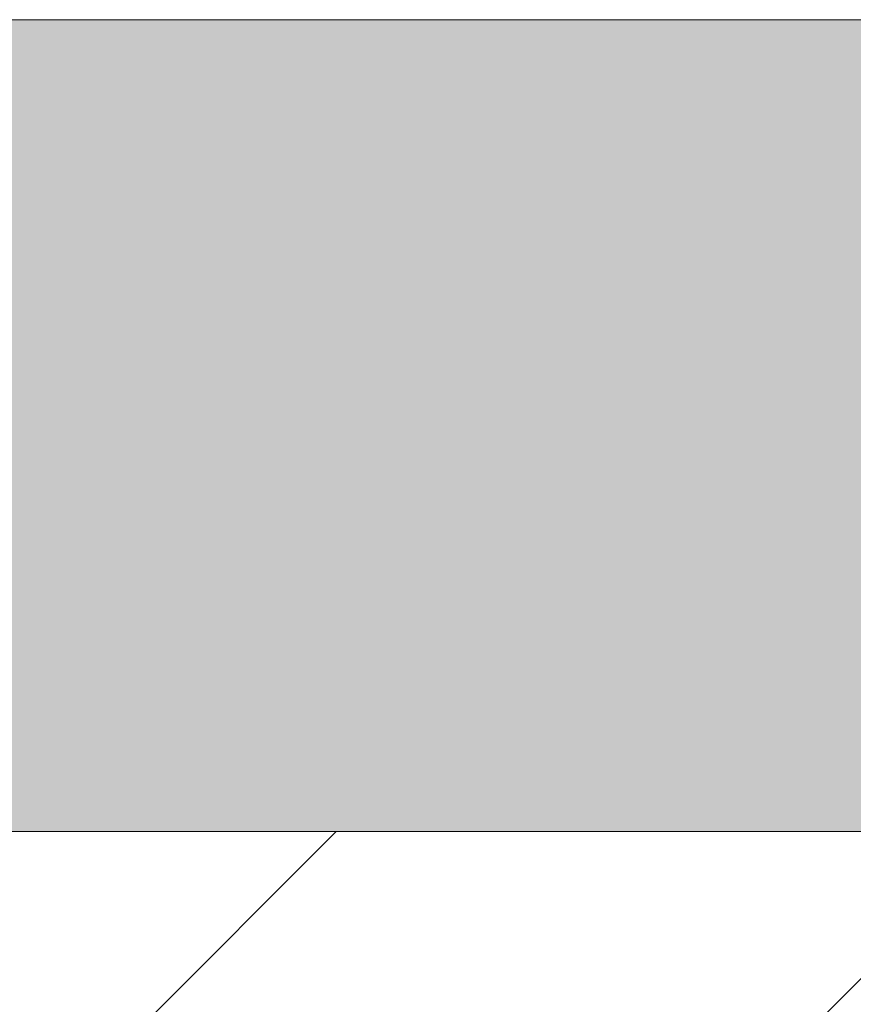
# Model space of a CAD drawing. Header units: millimetres. Extents: x -21522 to 71342, y -39668 to 2056.
# Tile 59 of 256: x -3071 to -3021, y -32882 to -32824. Entities that reach past the tile are written whole.
import ezdxf

# ---------------------------------------------------------------- set-up
doc = ezdxf.new("R2010")
doc.units = ezdxf.units.MM
doc.layers.add('A-WALL', color=113, linetype='Continuous', lineweight=13)
doc.layers.add('A-WALL-PATT', color=111, linetype='Continuous', lineweight=13)

msp = doc.modelspace()

# ---------------------------------------------------------------- hatches: boundary and pattern name
at = {"layer": 'A-WALL-PATT'}
h = msp.add_hatch(dxfattribs=at)
h.set_pattern_fill('FP_13', color=30, angle=-135, style=0, pattern_type=2)
h.set_pattern_definition([(45, (4410.36, -33189.624), (88.8996, 177.7999), [15.715, -110.008]), (45, (4443.7, -33111.84), (88.8996, 177.7999), [15.715, -110.008]), (45, (4454.81, -33189.624), (88.8996, 177.7999), [15.715, -110.008]), (45, (4488.15, -33111.84), (88.8996, 177.7999), [15.715, -110.008]), (71.565, (4421.474, -33178.512), (88.89985, 355.599625), [35.141, -245.986]), (71.565, (4432.587, -33145.175), (88.89985, 355.599625), [35.141, -245.986]), (71.565, (4465.924, -33178.512), (88.89985, 355.599625), [35.141, -245.986]), (71.565, (4477.036, -33145.174), (88.89985, 355.599625), [35.141, -245.986]), (135, (4421.474, -33111.84), (88.8996, -177.7999), [15.715, -110.008]), (135, (4454.81, -33189.624), (88.8996, -177.7999), [15.715, -110.008]), (135, (4465.924, -33111.84), (88.8996, -177.7999), [15.715, -110.008]), (135, (4499.26, -33189.624), (88.8996, -177.7999), [15.715, -110.008]), (108.435, (4432.587, -33145.175), (88.89985, -355.599625), [35.141, -245.986]), (108.435, (4443.7, -33178.512), (88.89985, -355.599625), [35.141, -245.986]), (108.435, (4477.036, -33145.174), (88.89985, -355.599625), [35.141, -245.986]), (108.435, (4488.15, -33178.512), (88.89985, -355.599625), [35.141, -245.986])])
h.paths.add_polyline_path([(5491.994, -32871.625), (5491.994, -32823.625), (5474.294, -32823.625), (5474.294, -32871.625)])
h.paths.add_polyline_path([(13144.734, -32871.625), (13144.734, -32823.625), (10828.971, -32823.625), (10828.971, -32871.625), (12234.975, -32871.625)])
h.paths.add_polyline_path([(7445.036, -32871.625), (8371.626, -32871.625), (8371.626, -32823.625), (7367.694, -32823.625), (7367.694, -32871.625)])
h.paths.add_polyline_path([(7269.694, -32871.625), (7269.694, -32823.625), (7251.994, -32823.625), (7251.994, -32871.625)])
h.paths.add_polyline_path([(3905.482, -32871.625), (5376.294, -32871.625), (5376.294, -32823.625), (3905.482, -32823.625)])
h.paths.add_polyline_path([(9828.971, -32871.625), (9828.971, -32823.625), (9713.626, -32823.625), (9713.626, -32871.625), (9725.96, -32871.625)])
h.paths.add_polyline_path([(8442.626, -32871.625), (9642.626, -32871.625), (9642.626, -32823.625), (8442.626, -32823.625)])
h.paths.add_polyline_path([(905.482, -32871.625), (905.482, -32823.625), (8.853, -32823.625), (8.853, -32871.625), (830.359, -32871.625)])
h.paths.add_polyline_path([(-4187.672, -32871.625), (-2991.147, -32871.625), (-2991.147, -32823.625), (-4276.011, -32823.625), (-4324.011, -32871.625)])
h = msp.add_hatch(dxfattribs=at)
h.set_pattern_fill('FP_1', color=30, style=0, pattern_type=2)
h.set_pattern_definition([(45, (0, 0), (-112.2532, 112.2532), []), (45, (39.69, 0), (0, 224.5064), []), (45, (-39.69, 0), (0, 224.5064), [])])
h.paths.add_polyline_path([(-2991.147, -32886.625), (-2991.147, -32871.625), (-4324.011, -32871.625), (-4339.011, -32886.625), (-3036.147, -32886.625)])
h.paths.add_polyline_path([(7673.129, -32886.625), (8384.626, -32886.625), (8384.626, -32871.625), (7349.694, -32871.625), (7349.78, -32886.553), (7556.794, -32886.625)])
h.paths.add_polyline_path([(13159.734, -32886.625), (13159.734, -32871.625), (10828.971, -32871.625), (10829.016, -32886.55), (13147.345, -32886.625)])
h.paths.add_polyline_path([(8.853, -32886.625), (905.482, -32886.625), (905.482, -32871.625), (8.853, -32871.625)])
h.paths.add_polyline_path([(7251.994, -32886.625), (7287.694, -32886.625), (7287.694, -32871.625), (7251.994, -32871.625)])
h.paths.add_polyline_path([(3905.482, -32886.625), (5394.294, -32886.625), (5394.294, -32871.625), (3905.482, -32871.625)])
h.paths.add_polyline_path([(9655.626, -32886.625), (9655.626, -32871.625), (8429.626, -32871.625), (8429.626, -32886.625), (9497.867, -32886.625)])
h.paths.add_polyline_path([(5456.294, -32886.625), (5491.994, -32886.625), (5491.994, -32871.625), (5456.294, -32871.625)])
h.paths.add_polyline_path([(9828.401, -32886.55), (9828.971, -32886.55), (9828.971, -32871.625), (9700.626, -32871.625), (9700.69, -32886.55), (9738.971, -32886.55)])

# ---------------------------------------------------------------- linework, layer by layer
at = {"layer": 'A-WALL', "color": 30}
for p, q in [((-2991.147, -32823.625), (-4276.011, -32823.625)), ((-2991.147, -32871.625), (-4324.011, -32871.625))]:
    msp.add_line(p, q, dxfattribs=at)

doc.saveas('drawing.dxf')
